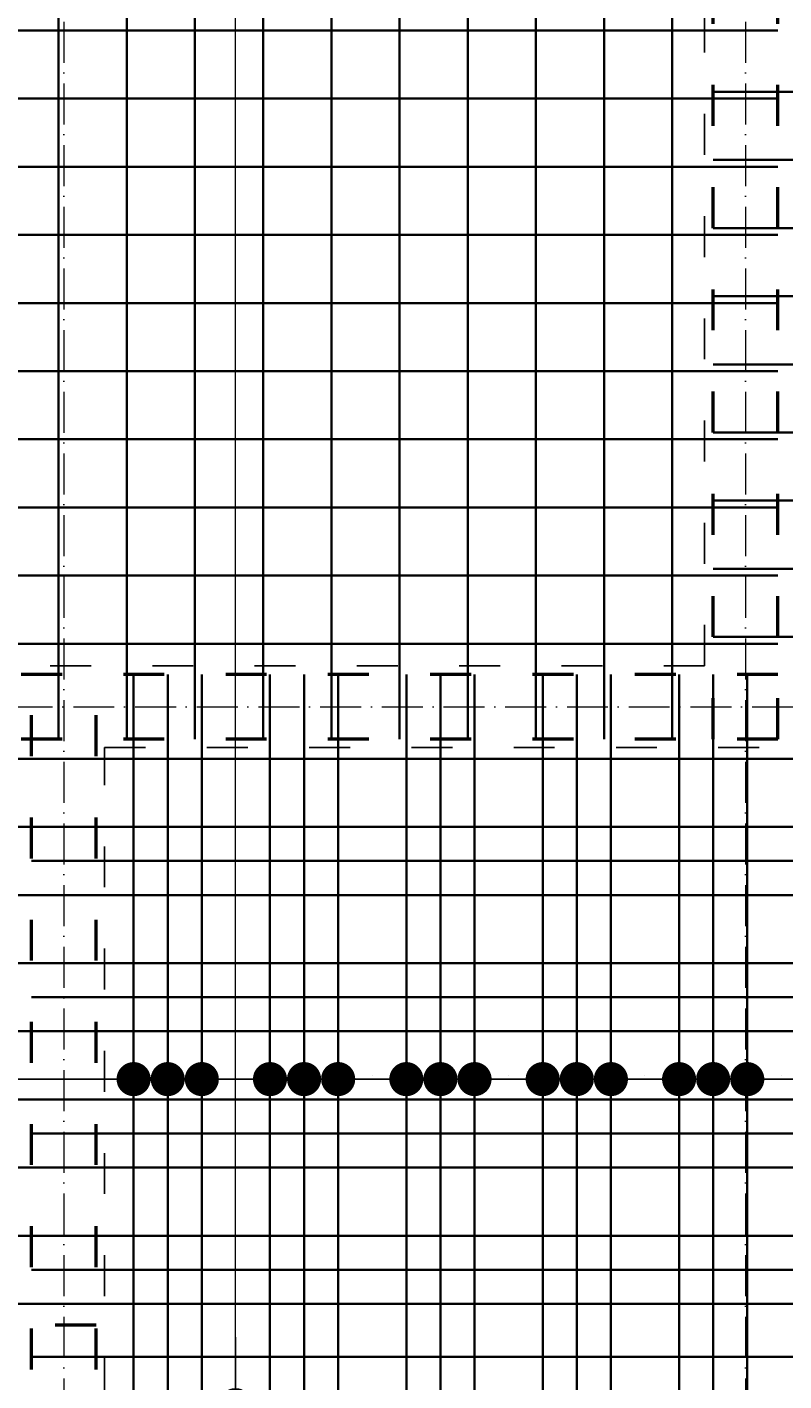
# Model space of a CAD drawing. Header units: millimetres. Extents: x 295948 to 312016, y 6878 to 18016.
# Tile 195 of 252: x 307780 to 308002, y 14501 to 14899. Entities that reach past the tile are written whole.
import ezdxf

# ---------------------------------------------------------------- set-up
doc = ezdxf.new("R2010")
doc.units = ezdxf.units.MM
doc.linetypes.add('ACAD_ISO03W100', pattern=[30, 12, -18])
doc.linetypes.add('ACAD_ISO10W100', pattern=[18, 12, -3, 0, -3])
for name, color, linetype, lineweight in [('konstrukcja wymiary', 1, 'Continuous', 13), ('osie', 5, 'ACAD_ISO10W100', 13), ('zbrojenie', 4, 'Continuous', 50), ('zbrojenie płyty', 141, 'Continuous', 35)]:
    doc.layers.add(name, color=color, linetype=linetype, lineweight=lineweight)
doc.layers.add('przerywane', color=6, linetype='ACAD_ISO03W100')
doc.styles.add('KONSTRUKCJA', font='romand.shx', dxfattribs={"oblique": 10})
doc.styles.get("Standard").update_dxf_attribs({"font": 'romand.shx', "oblique": 10})
doc.dimstyles.new('150', dxfattribs={"dimtxt": 10, "dimasz": 7, "dimexe": 1.25, "dimexo": 0.625, "dimgap": 3, "dimtad": 1, "dimdec": 0, "dimrnd": 0.5, "dimtxsty": 'KONSTRUKCJA', "dimblk": 'ARCHTICK', "dimcen": 2.5, "dimadec": 0, "dimazin": 0, "dimtfac": 1, "dimtdec": 0, "dimtix": 1, "dimtmove": 0, "dimatfit": 3, "dimfxl": 4, "dimfxlon": 1, "dimarcsym": 0})
doc.dimstyles.new('kropki', dxfattribs={"dimtxt": 0.001, "dimasz": 10, "dimexe": 1.25, "dimexo": 0.625, "dimgap": 1, "dimtad": 1, "dimtxsty": 'Standard', "dimblk": 'DOT', "dimcen": 2.5, "dimadec": 0, "dimazin": 0, "dimtfac": 1, "dimtmove": 0, "dimatfit": 3, "dimfxl": 1, "dimfxlon": 1, "dimarcsym": 0})

# ---------------------------------------------------------------- blocks, each defined once
blk = doc.blocks.new('_Dot')
at = {"color": 0, "linetype": 'ByBlock', "lineweight": -2}
blk.add_line((-0.5, 0), (-1, 0), dxfattribs=at)
at = {"color": 0, "linetype": 'ByBlock', "const_width": 0.5}
blk.add_lwpolyline([(-0.25, 0, 1), (0.25, 0, 1)], format="xyb", close=True, dxfattribs=at)
blk = doc.blocks.new('*D1025')
at = {"layer": 'Defpoints', "color": 0, "transparency": 16777216}
for p in [(307840.81, 14494.22), (307850.94, 14494.22), (307850.94, 14476.22)]:
    blk.add_point(p, dxfattribs=at)
at = {"layer": 'konstrukcja wymiary', "color": 0, "lineweight": -2, "transparency": 16777216}
for p, q in [((307840.81, 14504.22), (307840.81, 14514.22)), ((307841.81, 14494.22), (307839.56, 14494.22)), ((307840.81, 14476.22), (307840.81, 14494.22)), ((307841.81, 14476.22), (307839.56, 14476.22)), ((307840.81, 14466.22), (307840.81, 14456.22))]:
    blk.add_line(p, q, dxfattribs=at)
at = {"layer": 'konstrukcja wymiary', "color": 0, "lineweight": -2, "transparency": 16777216, "xscale": 10, "yscale": 10, "zscale": 10}
for p, rotation in [((307840.81, 14494.22), 270), ((307840.81, 14476.22), 90)]:
    blk.add_blockref('_Dot', p, dxfattribs=dict(at, rotation=rotation))
at = {"layer": 'konstrukcja wymiary', "color": 0, "transparency": 16777216, "insert": (307839.81, 14485.22), "char_height": 0.001, "attachment_point": 5, "rotation": 90}
blk.add_mtext('18', dxfattribs=at)
blk = doc.blocks.new('*D1108')
at = {"layer": 'Defpoints', "color": 0, "transparency": 16777216}
for p in [(307810.94, 14589.93), (307250.94, 14576.22), (307810.94, 14508.45)]:
    blk.add_point(p, dxfattribs=at)
at = {"layer": 'konstrukcja wymiary', "color": 0, "lineweight": -2, "transparency": 16777216}
for p, q in [((307250.94, 14588.93), (307250.94, 14591.18)), ((307260.94, 14589.93), (307800.94, 14589.93)), ((307810.94, 14588.93), (307810.94, 14591.18))]:
    blk.add_line(p, q, dxfattribs=at)
at = {"layer": 'konstrukcja wymiary', "color": 0, "lineweight": -2, "transparency": 16777216, "xscale": 10, "yscale": 10, "zscale": 10, "rotation": 180}
blk.add_blockref('_Dot', (307250.94, 14589.93), dxfattribs=at)
at = {"layer": 'konstrukcja wymiary', "color": 0, "lineweight": -2, "transparency": 16777216, "xscale": 10, "yscale": 10, "zscale": 10}
blk.add_blockref('_Dot', (307810.94, 14589.93), dxfattribs=at)
at = {"layer": 'konstrukcja wymiary', "color": 0, "transparency": 16777216, "insert": (307530.94, 14590.93), "char_height": 0.001, "attachment_point": 5}
blk.add_mtext('560', dxfattribs=at)
blk = doc.blocks.new('*D1109')
at = {"layer": 'Defpoints', "color": 0, "transparency": 16777216}
for p in [(307820.94, 14589.93), (307810.94, 14508.45), (307820.94, 14508.45)]:
    blk.add_point(p, dxfattribs=at)
at = {"layer": 'konstrukcja wymiary', "color": 0, "lineweight": -2, "transparency": 16777216}
for p, q in [((307800.94, 14589.93), (307790.94, 14589.93)), ((307810.94, 14588.93), (307810.94, 14591.18)), ((307810.94, 14589.93), (307820.94, 14589.93)), ((307820.94, 14588.93), (307820.94, 14591.18)), ((307830.94, 14589.93), (307840.94, 14589.93))]:
    blk.add_line(p, q, dxfattribs=at)
at = {"layer": 'konstrukcja wymiary', "color": 0, "lineweight": -2, "transparency": 16777216, "xscale": 10, "yscale": 10, "zscale": 10}
blk.add_blockref('_Dot', (307810.94, 14589.93), dxfattribs=at)
at = {"layer": 'konstrukcja wymiary', "color": 0, "lineweight": -2, "transparency": 16777216, "xscale": 10, "yscale": 10, "zscale": 10, "rotation": 180}
blk.add_blockref('_Dot', (307820.94, 14589.93), dxfattribs=at)
at = {"layer": 'konstrukcja wymiary', "color": 0, "transparency": 16777216, "insert": (307815.94, 14590.93), "char_height": 0.001, "attachment_point": 5}
blk.add_mtext('10', dxfattribs=at)
blk = doc.blocks.new('*D1110')
at = {"layer": 'Defpoints', "color": 0, "transparency": 16777216}
for p in [(307830.94, 14589.93), (307820.94, 14508.45), (307830.94, 14508.45)]:
    blk.add_point(p, dxfattribs=at)
at = {"layer": 'konstrukcja wymiary', "color": 0, "lineweight": -2, "transparency": 16777216}
for p, q in [((307810.94, 14589.93), (307800.94, 14589.93)), ((307820.94, 14588.93), (307820.94, 14591.18)), ((307820.94, 14589.93), (307830.94, 14589.93)), ((307830.94, 14588.93), (307830.94, 14591.18)), ((307840.94, 14589.93), (307850.94, 14589.93))]:
    blk.add_line(p, q, dxfattribs=at)
at = {"layer": 'konstrukcja wymiary', "color": 0, "lineweight": -2, "transparency": 16777216, "xscale": 10, "yscale": 10, "zscale": 10}
blk.add_blockref('_Dot', (307820.94, 14589.93), dxfattribs=at)
at = {"layer": 'konstrukcja wymiary', "color": 0, "lineweight": -2, "transparency": 16777216, "xscale": 10, "yscale": 10, "zscale": 10, "rotation": 180}
blk.add_blockref('_Dot', (307830.94, 14589.93), dxfattribs=at)
at = {"layer": 'konstrukcja wymiary', "color": 0, "transparency": 16777216, "insert": (307825.94, 14590.93), "char_height": 0.001, "attachment_point": 5}
blk.add_mtext('10', dxfattribs=at)
blk = doc.blocks.new('*D1111')
at = {"layer": 'Defpoints', "color": 0, "transparency": 16777216}
for p in [(307850.94, 14589.93), (307850.94, 14563.96), (307830.94, 14508.45)]:
    blk.add_point(p, dxfattribs=at)
at = {"layer": 'konstrukcja wymiary', "color": 0, "lineweight": -2, "transparency": 16777216}
for p, q in [((307820.94, 14589.93), (307810.94, 14589.93)), ((307830.94, 14588.93), (307830.94, 14591.18)), ((307830.94, 14589.93), (307850.94, 14589.93)), ((307850.94, 14588.93), (307850.94, 14591.18)), ((307860.94, 14589.93), (307870.94, 14589.93))]:
    blk.add_line(p, q, dxfattribs=at)
at = {"layer": 'konstrukcja wymiary', "color": 0, "lineweight": -2, "transparency": 16777216, "xscale": 10, "yscale": 10, "zscale": 10}
blk.add_blockref('_Dot', (307830.94, 14589.93), dxfattribs=at)
at = {"layer": 'konstrukcja wymiary', "color": 0, "lineweight": -2, "transparency": 16777216, "xscale": 10, "yscale": 10, "zscale": 10, "rotation": 180}
blk.add_blockref('_Dot', (307850.94, 14589.93), dxfattribs=at)
at = {"layer": 'konstrukcja wymiary', "color": 0, "transparency": 16777216, "insert": (307840.94, 14590.93), "char_height": 0.001, "attachment_point": 5}
blk.add_mtext('20', dxfattribs=at)
blk = doc.blocks.new('*D1112')
at = {"layer": 'Defpoints', "color": 0, "transparency": 16777216}
for p in [(307860.94, 14589.93), (307850.94, 14563.96), (307860.94, 14563.96)]:
    blk.add_point(p, dxfattribs=at)
at = {"layer": 'konstrukcja wymiary', "color": 0, "lineweight": -2, "transparency": 16777216}
for p, q in [((307840.94, 14589.93), (307830.94, 14589.93)), ((307850.94, 14588.93), (307850.94, 14591.18)), ((307850.94, 14589.93), (307860.94, 14589.93)), ((307860.94, 14588.93), (307860.94, 14591.18)), ((307870.94, 14589.93), (307880.94, 14589.93))]:
    blk.add_line(p, q, dxfattribs=at)
at = {"layer": 'konstrukcja wymiary', "color": 0, "lineweight": -2, "transparency": 16777216, "xscale": 10, "yscale": 10, "zscale": 10}
blk.add_blockref('_Dot', (307850.94, 14589.93), dxfattribs=at)
at = {"layer": 'konstrukcja wymiary', "color": 0, "lineweight": -2, "transparency": 16777216, "xscale": 10, "yscale": 10, "zscale": 10, "rotation": 180}
blk.add_blockref('_Dot', (307860.94, 14589.93), dxfattribs=at)
at = {"layer": 'konstrukcja wymiary', "color": 0, "transparency": 16777216, "insert": (307855.94, 14590.93), "char_height": 0.001, "attachment_point": 5}
blk.add_mtext('10', dxfattribs=at)
blk = doc.blocks.new('*D1113')
at = {"layer": 'Defpoints', "color": 0, "transparency": 16777216}
for p in [(307870.94, 14589.93), (307860.94, 14563.96), (307870.94, 14563.96)]:
    blk.add_point(p, dxfattribs=at)
at = {"layer": 'konstrukcja wymiary', "color": 0, "lineweight": -2, "transparency": 16777216}
for p, q in [((307850.94, 14589.93), (307840.94, 14589.93)), ((307860.94, 14588.93), (307860.94, 14591.18)), ((307860.94, 14589.93), (307870.94, 14589.93)), ((307870.94, 14588.93), (307870.94, 14591.18)), ((307880.94, 14589.93), (307890.94, 14589.93))]:
    blk.add_line(p, q, dxfattribs=at)
at = {"layer": 'konstrukcja wymiary', "color": 0, "lineweight": -2, "transparency": 16777216, "xscale": 10, "yscale": 10, "zscale": 10}
blk.add_blockref('_Dot', (307860.94, 14589.93), dxfattribs=at)
at = {"layer": 'konstrukcja wymiary', "color": 0, "lineweight": -2, "transparency": 16777216, "xscale": 10, "yscale": 10, "zscale": 10, "rotation": 180}
blk.add_blockref('_Dot', (307870.94, 14589.93), dxfattribs=at)
at = {"layer": 'konstrukcja wymiary', "color": 0, "transparency": 16777216, "insert": (307865.94, 14590.93), "char_height": 0.001, "attachment_point": 5}
blk.add_mtext('10', dxfattribs=at)
blk = doc.blocks.new('*D1114')
at = {"layer": 'Defpoints', "color": 0, "transparency": 16777216}
for p in [(307890.94, 14589.93), (307870.94, 14563.96), (307890.94, 14563.96)]:
    blk.add_point(p, dxfattribs=at)
at = {"layer": 'konstrukcja wymiary', "color": 0, "lineweight": -2, "transparency": 16777216}
for p, q in [((307860.94, 14589.93), (307850.94, 14589.93)), ((307870.94, 14588.93), (307870.94, 14591.18)), ((307870.94, 14589.93), (307890.94, 14589.93)), ((307890.94, 14588.93), (307890.94, 14591.18)), ((307900.94, 14589.93), (307910.94, 14589.93))]:
    blk.add_line(p, q, dxfattribs=at)
at = {"layer": 'konstrukcja wymiary', "color": 0, "lineweight": -2, "transparency": 16777216, "xscale": 10, "yscale": 10, "zscale": 10}
blk.add_blockref('_Dot', (307870.94, 14589.93), dxfattribs=at)
at = {"layer": 'konstrukcja wymiary', "color": 0, "lineweight": -2, "transparency": 16777216, "xscale": 10, "yscale": 10, "zscale": 10, "rotation": 180}
blk.add_blockref('_Dot', (307890.94, 14589.93), dxfattribs=at)
at = {"layer": 'konstrukcja wymiary', "color": 0, "transparency": 16777216, "insert": (307880.94, 14590.93), "char_height": 0.001, "attachment_point": 5}
blk.add_mtext('20', dxfattribs=at)
blk = doc.blocks.new('*D1115')
at = {"layer": 'Defpoints', "color": 0, "transparency": 16777216}
for p in [(307900.94, 14589.93), (307890.94, 14563.96), (307900.94, 14563.96)]:
    blk.add_point(p, dxfattribs=at)
at = {"layer": 'konstrukcja wymiary', "color": 0, "lineweight": -2, "transparency": 16777216}
for p, q in [((307880.94, 14589.93), (307870.94, 14589.93)), ((307890.94, 14588.93), (307890.94, 14591.18)), ((307890.94, 14589.93), (307900.94, 14589.93)), ((307900.94, 14588.93), (307900.94, 14591.18)), ((307910.94, 14589.93), (307920.94, 14589.93))]:
    blk.add_line(p, q, dxfattribs=at)
at = {"layer": 'konstrukcja wymiary', "color": 0, "lineweight": -2, "transparency": 16777216, "xscale": 10, "yscale": 10, "zscale": 10}
blk.add_blockref('_Dot', (307890.94, 14589.93), dxfattribs=at)
at = {"layer": 'konstrukcja wymiary', "color": 0, "lineweight": -2, "transparency": 16777216, "xscale": 10, "yscale": 10, "zscale": 10, "rotation": 180}
blk.add_blockref('_Dot', (307900.94, 14589.93), dxfattribs=at)
at = {"layer": 'konstrukcja wymiary', "color": 0, "transparency": 16777216, "insert": (307895.94, 14590.93), "char_height": 0.001, "attachment_point": 5}
blk.add_mtext('10', dxfattribs=at)
blk = doc.blocks.new('*D1101')
at = {"layer": 'Defpoints', "color": 0, "transparency": 16777216}
for p in [(307910.94, 14589.93), (307900.94, 14563.96), (307910.94, 14563.96)]:
    blk.add_point(p, dxfattribs=at)
at = {"layer": 'konstrukcja wymiary', "color": 0, "lineweight": -2, "transparency": 16777216}
for p, q in [((307890.94, 14589.93), (307880.94, 14589.93)), ((307900.94, 14588.93), (307900.94, 14591.18)), ((307900.94, 14589.93), (307910.94, 14589.93)), ((307910.94, 14588.93), (307910.94, 14591.18)), ((307920.94, 14589.93), (307930.94, 14589.93))]:
    blk.add_line(p, q, dxfattribs=at)
at = {"layer": 'konstrukcja wymiary', "color": 0, "lineweight": -2, "transparency": 16777216, "xscale": 10, "yscale": 10, "zscale": 10}
blk.add_blockref('_Dot', (307900.94, 14589.93), dxfattribs=at)
at = {"layer": 'konstrukcja wymiary', "color": 0, "lineweight": -2, "transparency": 16777216, "xscale": 10, "yscale": 10, "zscale": 10, "rotation": 180}
blk.add_blockref('_Dot', (307910.94, 14589.93), dxfattribs=at)
at = {"layer": 'konstrukcja wymiary', "color": 0, "transparency": 16777216, "insert": (307905.94, 14590.93), "char_height": 0.001, "attachment_point": 5}
blk.add_mtext('10', dxfattribs=at)
blk = doc.blocks.new('*D1102')
at = {"layer": 'Defpoints', "color": 0, "transparency": 16777216}
for p in [(307930.94, 14589.93), (307910.94, 14563.96), (307930.94, 14563.96)]:
    blk.add_point(p, dxfattribs=at)
at = {"layer": 'konstrukcja wymiary', "color": 0, "lineweight": -2, "transparency": 16777216}
for p, q in [((307900.94, 14589.93), (307890.94, 14589.93)), ((307910.94, 14588.93), (307910.94, 14591.18)), ((307910.94, 14589.93), (307930.94, 14589.93)), ((307930.94, 14588.93), (307930.94, 14591.18)), ((307940.94, 14589.93), (307950.94, 14589.93))]:
    blk.add_line(p, q, dxfattribs=at)
at = {"layer": 'konstrukcja wymiary', "color": 0, "lineweight": -2, "transparency": 16777216, "xscale": 10, "yscale": 10, "zscale": 10}
blk.add_blockref('_Dot', (307910.94, 14589.93), dxfattribs=at)
at = {"layer": 'konstrukcja wymiary', "color": 0, "lineweight": -2, "transparency": 16777216, "xscale": 10, "yscale": 10, "zscale": 10, "rotation": 180}
blk.add_blockref('_Dot', (307930.94, 14589.93), dxfattribs=at)
at = {"layer": 'konstrukcja wymiary', "color": 0, "transparency": 16777216, "insert": (307920.94, 14590.93), "char_height": 0.001, "attachment_point": 5}
blk.add_mtext('20', dxfattribs=at)
blk = doc.blocks.new('*D1103')
at = {"layer": 'Defpoints', "color": 0, "transparency": 16777216}
for p in [(307940.94, 14589.93), (307930.94, 14563.96), (307940.94, 14563.96)]:
    blk.add_point(p, dxfattribs=at)
at = {"layer": 'konstrukcja wymiary', "color": 0, "lineweight": -2, "transparency": 16777216}
for p, q in [((307920.94, 14589.93), (307910.94, 14589.93)), ((307930.94, 14588.93), (307930.94, 14591.18)), ((307930.94, 14589.93), (307940.94, 14589.93)), ((307940.94, 14588.93), (307940.94, 14591.18)), ((307950.94, 14589.93), (307960.94, 14589.93))]:
    blk.add_line(p, q, dxfattribs=at)
at = {"layer": 'konstrukcja wymiary', "color": 0, "lineweight": -2, "transparency": 16777216, "xscale": 10, "yscale": 10, "zscale": 10}
blk.add_blockref('_Dot', (307930.94, 14589.93), dxfattribs=at)
at = {"layer": 'konstrukcja wymiary', "color": 0, "lineweight": -2, "transparency": 16777216, "xscale": 10, "yscale": 10, "zscale": 10, "rotation": 180}
blk.add_blockref('_Dot', (307940.94, 14589.93), dxfattribs=at)
at = {"layer": 'konstrukcja wymiary', "color": 0, "transparency": 16777216, "insert": (307935.94, 14590.93), "char_height": 0.001, "attachment_point": 5}
blk.add_mtext('10', dxfattribs=at)
blk = doc.blocks.new('*D1104')
at = {"layer": 'Defpoints', "color": 0, "transparency": 16777216}
for p in [(307950.94, 14589.93), (307940.94, 14563.96), (307950.94, 14563.96)]:
    blk.add_point(p, dxfattribs=at)
at = {"layer": 'konstrukcja wymiary', "color": 0, "lineweight": -2, "transparency": 16777216}
for p, q in [((307930.94, 14589.93), (307920.94, 14589.93)), ((307940.94, 14588.93), (307940.94, 14591.18)), ((307940.94, 14589.93), (307950.94, 14589.93)), ((307950.94, 14588.93), (307950.94, 14591.18)), ((307960.94, 14589.93), (307970.94, 14589.93))]:
    blk.add_line(p, q, dxfattribs=at)
at = {"layer": 'konstrukcja wymiary', "color": 0, "lineweight": -2, "transparency": 16777216, "xscale": 10, "yscale": 10, "zscale": 10}
blk.add_blockref('_Dot', (307940.94, 14589.93), dxfattribs=at)
at = {"layer": 'konstrukcja wymiary', "color": 0, "lineweight": -2, "transparency": 16777216, "xscale": 10, "yscale": 10, "zscale": 10, "rotation": 180}
blk.add_blockref('_Dot', (307950.94, 14589.93), dxfattribs=at)
at = {"layer": 'konstrukcja wymiary', "color": 0, "transparency": 16777216, "insert": (307945.94, 14590.93), "char_height": 0.001, "attachment_point": 5}
blk.add_mtext('10', dxfattribs=at)
blk = doc.blocks.new('*D1105')
at = {"layer": 'Defpoints', "color": 0, "transparency": 16777216}
for p in [(307970.94, 14589.93), (307950.94, 14563.96), (307970.94, 14563.96)]:
    blk.add_point(p, dxfattribs=at)
at = {"layer": 'konstrukcja wymiary', "color": 0, "lineweight": -2, "transparency": 16777216}
for p, q in [((307940.94, 14589.93), (307930.94, 14589.93)), ((307950.94, 14588.93), (307950.94, 14591.18)), ((307950.94, 14589.93), (307970.94, 14589.93)), ((307970.94, 14588.93), (307970.94, 14591.18)), ((307980.94, 14589.93), (307990.94, 14589.93))]:
    blk.add_line(p, q, dxfattribs=at)
at = {"layer": 'konstrukcja wymiary', "color": 0, "lineweight": -2, "transparency": 16777216, "xscale": 10, "yscale": 10, "zscale": 10}
blk.add_blockref('_Dot', (307950.94, 14589.93), dxfattribs=at)
at = {"layer": 'konstrukcja wymiary', "color": 0, "lineweight": -2, "transparency": 16777216, "xscale": 10, "yscale": 10, "zscale": 10, "rotation": 180}
blk.add_blockref('_Dot', (307970.94, 14589.93), dxfattribs=at)
at = {"layer": 'konstrukcja wymiary', "color": 0, "transparency": 16777216, "insert": (307960.94, 14590.93), "char_height": 0.001, "attachment_point": 5}
blk.add_mtext('20', dxfattribs=at)
blk = doc.blocks.new('*D1116')
at = {"layer": 'Defpoints', "color": 0, "transparency": 16777216}
for p in [(307980.94, 14589.93), (307970.94, 14563.96), (307980.94, 14563.96)]:
    blk.add_point(p, dxfattribs=at)
at = {"layer": 'konstrukcja wymiary', "color": 0, "lineweight": -2, "transparency": 16777216}
for p, q in [((307960.94, 14589.93), (307950.94, 14589.93)), ((307970.94, 14588.93), (307970.94, 14591.18)), ((307970.94, 14589.93), (307980.94, 14589.93)), ((307980.94, 14588.93), (307980.94, 14591.18)), ((307990.94, 14589.93), (308000.94, 14589.93))]:
    blk.add_line(p, q, dxfattribs=at)
at = {"layer": 'konstrukcja wymiary', "color": 0, "lineweight": -2, "transparency": 16777216, "xscale": 10, "yscale": 10, "zscale": 10}
blk.add_blockref('_Dot', (307970.94, 14589.93), dxfattribs=at)
at = {"layer": 'konstrukcja wymiary', "color": 0, "lineweight": -2, "transparency": 16777216, "xscale": 10, "yscale": 10, "zscale": 10, "rotation": 180}
blk.add_blockref('_Dot', (307980.94, 14589.93), dxfattribs=at)
at = {"layer": 'konstrukcja wymiary', "color": 0, "transparency": 16777216, "insert": (307975.94, 14590.93), "char_height": 0.001, "attachment_point": 5}
blk.add_mtext('10', dxfattribs=at)
blk = doc.blocks.new('*D1117')
at = {"layer": 'Defpoints', "color": 0, "transparency": 16777216}
for p in [(307990.94, 14589.93), (307980.94, 14563.96), (307990.94, 14563.96)]:
    blk.add_point(p, dxfattribs=at)
at = {"layer": 'konstrukcja wymiary', "color": 0, "lineweight": -2, "transparency": 16777216}
for p, q in [((307970.94, 14589.93), (307960.94, 14589.93)), ((307980.94, 14588.93), (307980.94, 14591.18)), ((307980.94, 14589.93), (307990.94, 14589.93)), ((307990.94, 14588.93), (307990.94, 14591.18)), ((308000.94, 14589.93), (308010.94, 14589.93))]:
    blk.add_line(p, q, dxfattribs=at)
at = {"layer": 'konstrukcja wymiary', "color": 0, "lineweight": -2, "transparency": 16777216, "xscale": 10, "yscale": 10, "zscale": 10}
blk.add_blockref('_Dot', (307980.94, 14589.93), dxfattribs=at)
at = {"layer": 'konstrukcja wymiary', "color": 0, "lineweight": -2, "transparency": 16777216, "xscale": 10, "yscale": 10, "zscale": 10, "rotation": 180}
blk.add_blockref('_Dot', (307990.94, 14589.93), dxfattribs=at)
at = {"layer": 'konstrukcja wymiary', "color": 0, "transparency": 16777216, "insert": (307985.94, 14590.93), "char_height": 0.001, "attachment_point": 5}
blk.add_mtext('10', dxfattribs=at)
blk = doc.blocks.new('*D1118')
at = {"layer": 'Defpoints', "color": 0, "transparency": 16777216}
for p in [(308010.94, 14589.93), (307990.94, 14563.96), (308010.94, 14563.96)]:
    blk.add_point(p, dxfattribs=at)
at = {"layer": 'konstrukcja wymiary', "color": 0, "lineweight": -2, "transparency": 16777216}
for p, q in [((307980.94, 14589.93), (307970.94, 14589.93)), ((307990.94, 14588.93), (307990.94, 14591.18)), ((307990.94, 14589.93), (308010.94, 14589.93)), ((308010.94, 14588.93), (308010.94, 14591.18)), ((308020.94, 14589.93), (308030.94, 14589.93))]:
    blk.add_line(p, q, dxfattribs=at)
at = {"layer": 'konstrukcja wymiary', "color": 0, "lineweight": -2, "transparency": 16777216, "xscale": 10, "yscale": 10, "zscale": 10}
blk.add_blockref('_Dot', (307990.94, 14589.93), dxfattribs=at)
at = {"layer": 'konstrukcja wymiary', "color": 0, "lineweight": -2, "transparency": 16777216, "xscale": 10, "yscale": 10, "zscale": 10, "rotation": 180}
blk.add_blockref('_Dot', (308010.94, 14589.93), dxfattribs=at)
at = {"layer": 'konstrukcja wymiary', "color": 0, "transparency": 16777216, "insert": (308000.94, 14590.93), "char_height": 0.001, "attachment_point": 5}
blk.add_mtext('20', dxfattribs=at)
blk = doc.blocks.new('*D1119')
at = {"layer": 'Defpoints', "color": 0, "transparency": 16777216}
for p in [(308020.94, 14589.93), (308010.94, 14563.96), (308020.94, 14563.96)]:
    blk.add_point(p, dxfattribs=at)
at = {"layer": 'konstrukcja wymiary', "color": 0, "lineweight": -2, "transparency": 16777216}
for p, q in [((308000.94, 14589.93), (307990.94, 14589.93)), ((308010.94, 14588.93), (308010.94, 14591.18)), ((308010.94, 14589.93), (308020.94, 14589.93)), ((308020.94, 14588.93), (308020.94, 14591.18)), ((308030.94, 14589.93), (308040.94, 14589.93))]:
    blk.add_line(p, q, dxfattribs=at)
at = {"layer": 'konstrukcja wymiary', "color": 0, "lineweight": -2, "transparency": 16777216, "xscale": 10, "yscale": 10, "zscale": 10}
blk.add_blockref('_Dot', (308010.94, 14589.93), dxfattribs=at)
at = {"layer": 'konstrukcja wymiary', "color": 0, "lineweight": -2, "transparency": 16777216, "xscale": 10, "yscale": 10, "zscale": 10, "rotation": 180}
blk.add_blockref('_Dot', (308020.94, 14589.93), dxfattribs=at)
at = {"layer": 'konstrukcja wymiary', "color": 0, "transparency": 16777216, "insert": (308015.94, 14590.93), "char_height": 0.001, "attachment_point": 5}
blk.add_mtext('10', dxfattribs=at)
blk = doc.blocks.new('*D1120')
at = {"layer": 'Defpoints', "color": 0, "transparency": 16777216}
for p in [(308030.94, 14589.93), (308020.94, 14563.96), (308030.94, 14563.96)]:
    blk.add_point(p, dxfattribs=at)
at = {"layer": 'konstrukcja wymiary', "color": 0, "lineweight": -2, "transparency": 16777216}
for p, q in [((308010.94, 14589.93), (308000.94, 14589.93)), ((308020.94, 14588.93), (308020.94, 14591.18)), ((308020.94, 14589.93), (308030.94, 14589.93)), ((308030.94, 14588.93), (308030.94, 14591.18)), ((308040.94, 14589.93), (308050.94, 14589.93))]:
    blk.add_line(p, q, dxfattribs=at)
at = {"layer": 'konstrukcja wymiary', "color": 0, "lineweight": -2, "transparency": 16777216, "xscale": 10, "yscale": 10, "zscale": 10}
blk.add_blockref('_Dot', (308020.94, 14589.93), dxfattribs=at)
at = {"layer": 'konstrukcja wymiary', "color": 0, "lineweight": -2, "transparency": 16777216, "xscale": 10, "yscale": 10, "zscale": 10, "rotation": 180}
blk.add_blockref('_Dot', (308030.94, 14589.93), dxfattribs=at)
at = {"layer": 'konstrukcja wymiary', "color": 0, "transparency": 16777216, "insert": (308025.94, 14590.93), "char_height": 0.001, "attachment_point": 5}
blk.add_mtext('10', dxfattribs=at)
blk = doc.blocks.new('_ArchTick')
at = {"color": 0, "linetype": 'ByBlock', "lineweight": 13, "const_width": 0.15}
blk.add_lwpolyline([(-0.5, -0.5), (0.5, 0.5)], dxfattribs=at)
blk = doc.blocks.new('*D1734')
at = {"layer": 'Defpoints', "color": 0, "transparency": 16777216}
for p in [(308234.44, 15501.22), (307678.44, 15013.32), (308234.44, 14393.22)]:
    blk.add_point(p, dxfattribs=at)
at = {"layer": 'konstrukcja wymiary', "color": 0, "lineweight": -2, "transparency": 16777216}
for p, q in [((307678.44, 15497.22), (307678.44, 15502.47)), ((308234.44, 15497.22), (308234.44, 15502.47)), ((307678.44, 15501.22), (308234.44, 15501.22))]:
    blk.add_line(p, q, dxfattribs=at)
at = {"layer": 'konstrukcja wymiary', "color": 0, "lineweight": -2, "transparency": 16777216, "xscale": 7, "yscale": 7, "zscale": 7, "rotation": 180}
blk.add_blockref('_ArchTick', (307678.44, 15501.22), dxfattribs=at)
at = {"layer": 'konstrukcja wymiary', "color": 0, "lineweight": -2, "transparency": 16777216, "xscale": 7, "yscale": 7, "zscale": 7}
blk.add_blockref('_ArchTick', (308234.44, 15501.22), dxfattribs=at)
at = {"layer": 'konstrukcja wymiary', "color": 0, "transparency": 16777216, "insert": (307956.44, 15509.22), "char_height": 10, "attachment_point": 5, "style": 'KONSTRUKCJA'}
blk.add_mtext('556', dxfattribs=at)

msp = doc.modelspace()

# ---------------------------------------------------------------- linework, layer by layer
at = {"layer": 'konstrukcja wymiary'}
msp.add_line((307840.812, 14466.224), (307840.812, 15310.963), dxfattribs=at)
at = {"layer": 'osie'}
for p, q in [((307790.44, 15606.148), (307790.44, 13976.332)), ((307990.44, 15606.148), (307990.44, 13976.332)), ((306435.771, 14699.224), (308440.491, 14699.224))]:
    msp.add_line(p, q, dxfattribs=at)
at = {"layer": 'przerywane'}
for p, q in [((307978.44, 14711.224), (307978.44, 15267.224)), ((307978.44, 14711.224), (307762.44, 14711.224)), ((307802.44, 14687.224), (308398.556, 14687.224)), ((307802.44, 14076.224), (307802.44, 14687.224))]:
    msp.add_line(p, q, dxfattribs=at)
at = {"layer": 'zbrojenie', "linetype": 'ACAD_ISO03W100'}
for p, q in [((307980.94, 14689.724), (307980.94, 15288.724)), ((307999.94, 14689.724), (307999.94, 15288.724)), ((308419.94, 14708.724), (306640.94, 14708.724)), ((307780.94, 14054.724), (307780.94, 14708.724)), ((307799.94, 14054.724), (307799.94, 14708.724)), ((308419.94, 14689.724), (306640.94, 14689.724)), ((307799.94, 14517.724), (307548.94, 14517.724))]:
    msp.add_line(p, q, dxfattribs=at)
at = {"layer": 'zbrojenie płyty'}
for p, q in [((307788.94, 15288.724), (307788.94, 14689.724)), ((307808.94, 15288.724), (307808.94, 14689.724)), ((307828.94, 15288.724), (307828.94, 14689.724)), ((307848.94, 15288.724), (307848.94, 14689.724)), ((307868.94, 15288.724), (307868.94, 14689.724)), ((307888.94, 15288.724), (307888.94, 14689.724)), ((307908.94, 15288.724), (307908.94, 14689.724)), ((307928.94, 15288.724), (307928.94, 14689.724)), ((307948.94, 15288.724), (307948.94, 14689.724)), ((307968.94, 15288.724), (307968.94, 14689.724)), ((307060.94, 14897.724), (307999.94, 14897.724)), ((307980.94, 14879.724), (308419.94, 14879.724)), ((307060.94, 14877.724), (307999.94, 14877.724)), ((307980.94, 14859.724), (308419.94, 14859.724)), ((307060.94, 14857.724), (307999.94, 14857.724)), ((307980.94, 14839.724), (308419.94, 14839.724)), ((307060.94, 14837.724), (307999.94, 14837.724)), ((307980.94, 14819.724), (308419.94, 14819.724)), ((307060.94, 14817.724), (307999.94, 14817.724)), ((307980.94, 14799.724), (308419.94, 14799.724)), ((307060.94, 14797.724), (307999.94, 14797.724)), ((307980.94, 14779.724), (308419.94, 14779.724)), ((307060.94, 14777.724), (307999.94, 14777.724)), ((307980.94, 14759.724), (308419.94, 14759.724)), ((307060.94, 14757.724), (307999.94, 14757.724)), ((307980.94, 14739.724), (308419.94, 14739.724)), ((307060.94, 14737.724), (307999.94, 14737.724)), ((307980.94, 14719.724), (308419.94, 14719.724)), ((307060.94, 14717.724), (307999.94, 14717.724)), ((307810.94, 14054.724), (307810.94, 14708.724)), ((307820.94, 14054.724), (307820.94, 14708.724)), ((307830.94, 14054.724), (307830.94, 14708.724)), ((307850.94, 14054.724), (307850.94, 14708.724)), ((307860.94, 14054.724), (307860.94, 14708.724)), ((307870.94, 14054.724), (307870.94, 14708.724)), ((307890.94, 14054.724), (307890.94, 14708.724)), ((307900.94, 14054.724), (307900.94, 14708.724)), ((307910.94, 14054.724), (307910.94, 14708.724)), ((307930.94, 14054.724), (307930.94, 14708.724)), ((307940.94, 14054.724), (307940.94, 14708.724)), ((307950.94, 14054.724), (307950.94, 14708.724)), ((307970.94, 14054.724), (307970.94, 14708.724)), ((307980.94, 14054.724), (307980.94, 14708.724)), ((307990.94, 14054.724), (307990.94, 14708.724)), ((308419.94, 14683.964), (307260.94, 14683.964)), ((308419.94, 14663.964), (307260.94, 14663.964)), ((308419.94, 14653.964), (307780.94, 14653.964)), ((308419.94, 14643.964), (307260.94, 14643.964)), ((308419.94, 14623.964), (307260.94, 14623.964)), ((308419.94, 14613.964), (307780.94, 14613.964)), ((308419.94, 14603.964), (307260.94, 14603.964)), ((308419.94, 14583.964), (307260.94, 14583.964)), ((308419.94, 14573.964), (307780.94, 14573.964)), ((308419.94, 14563.964), (307260.94, 14563.964)), ((308419.94, 14543.964), (307260.94, 14543.964)), ((308419.94, 14533.964), (307780.94, 14533.964)), ((308419.94, 14523.964), (307260.94, 14523.964)), ((308419.94, 14508.452), (307780.94, 14508.452))]:
    msp.add_line(p, q, dxfattribs=at)

# ---------------------------------------------------------------- dimensions: what is measured, and where the dimension line sits
at = {"layer": 'konstrukcja wymiary'}
for base, p1, p2, dimstyle, picture, middle in [((308234.44, 15501.224), (307678.44, 15013.324), (308234.44, 14393.224), '150', '*D1734', (307956.44, 15509.224)), ((307810.94, 14589.934), (307250.94, 14576.224), (307810.94, 14508.452), 'kropki', '*D1108', (307530.94, 14590.934)), ((307820.94, 14589.934), (307810.94, 14508.452), (307820.94, 14508.452), 'kropki', '*D1109', (307815.94, 14590.934)), ((307830.94, 14589.934), (307820.94, 14508.452), (307830.94, 14508.452), 'kropki', '*D1110', (307825.94, 14590.934)), ((307850.94, 14589.934), (307830.94, 14508.452), (307850.94, 14563.964), 'kropki', '*D1111', (307840.94, 14590.934)), ((307860.94, 14589.934), (307850.94, 14563.964), (307860.94, 14563.964), 'kropki', '*D1112', (307855.94, 14590.934)), ((307870.94, 14589.934), (307860.94, 14563.964), (307870.94, 14563.964), 'kropki', '*D1113', (307865.94, 14590.934)), ((307890.94, 14589.934), (307870.94, 14563.964), (307890.94, 14563.964), 'kropki', '*D1114', (307880.94, 14590.934)), ((307900.94, 14589.934), (307890.94, 14563.964), (307900.94, 14563.964), 'kropki', '*D1115', (307895.94, 14590.934)), ((307910.94, 14589.934), (307900.94, 14563.964), (307910.94, 14563.964), 'kropki', '*D1101', (307905.94, 14590.934)), ((307930.94, 14589.934), (307910.94, 14563.964), (307930.94, 14563.964), 'kropki', '*D1102', (307920.94, 14590.934)), ((307940.94, 14589.934), (307930.94, 14563.964), (307940.94, 14563.964), 'kropki', '*D1103', (307935.94, 14590.934)), ((307950.94, 14589.934), (307940.94, 14563.964), (307950.94, 14563.964), 'kropki', '*D1104', (307945.94, 14590.934)), ((307970.94, 14589.934), (307950.94, 14563.964), (307970.94, 14563.964), 'kropki', '*D1105', (307960.94, 14590.934)), ((307980.94, 14589.934), (307970.94, 14563.964), (307980.94, 14563.964), 'kropki', '*D1116', (307975.94, 14590.934)), ((307990.94, 14589.934), (307980.94, 14563.964), (307990.94, 14563.964), 'kropki', '*D1117', (307985.94, 14590.934)), ((308010.94, 14589.934), (307990.94, 14563.964), (308010.94, 14563.964), 'kropki', '*D1118', (308000.94, 14590.934)), ((308020.94, 14589.934), (308010.94, 14563.964), (308020.94, 14563.964), 'kropki', '*D1119', (308015.94, 14590.934)), ((308030.94, 14589.934), (308020.94, 14563.964), (308030.94, 14563.964), 'kropki', '*D1120', (308025.94, 14590.934))]:
    dim = msp.add_linear_dim(base=base, p1=p1, p2=p2, dimstyle=dimstyle, override={"dimtmove": 1}, dxfattribs=at)
    dim.commit()
    dim.dimension.update_dxf_attribs({"geometry": picture, "text_midpoint": middle})
dim = msp.add_linear_dim(base=(307840.812, 14494.224), p1=(307850.94, 14476.224), p2=(307850.94, 14494.224), angle=90, dimstyle='kropki', override={"dimtmove": 1}, dxfattribs=at)
dim.commit()
dim.dimension.update_dxf_attribs({"geometry": '*D1025', "text_midpoint": (307839.812, 14485.224)})

doc.saveas('drawing.dxf')
